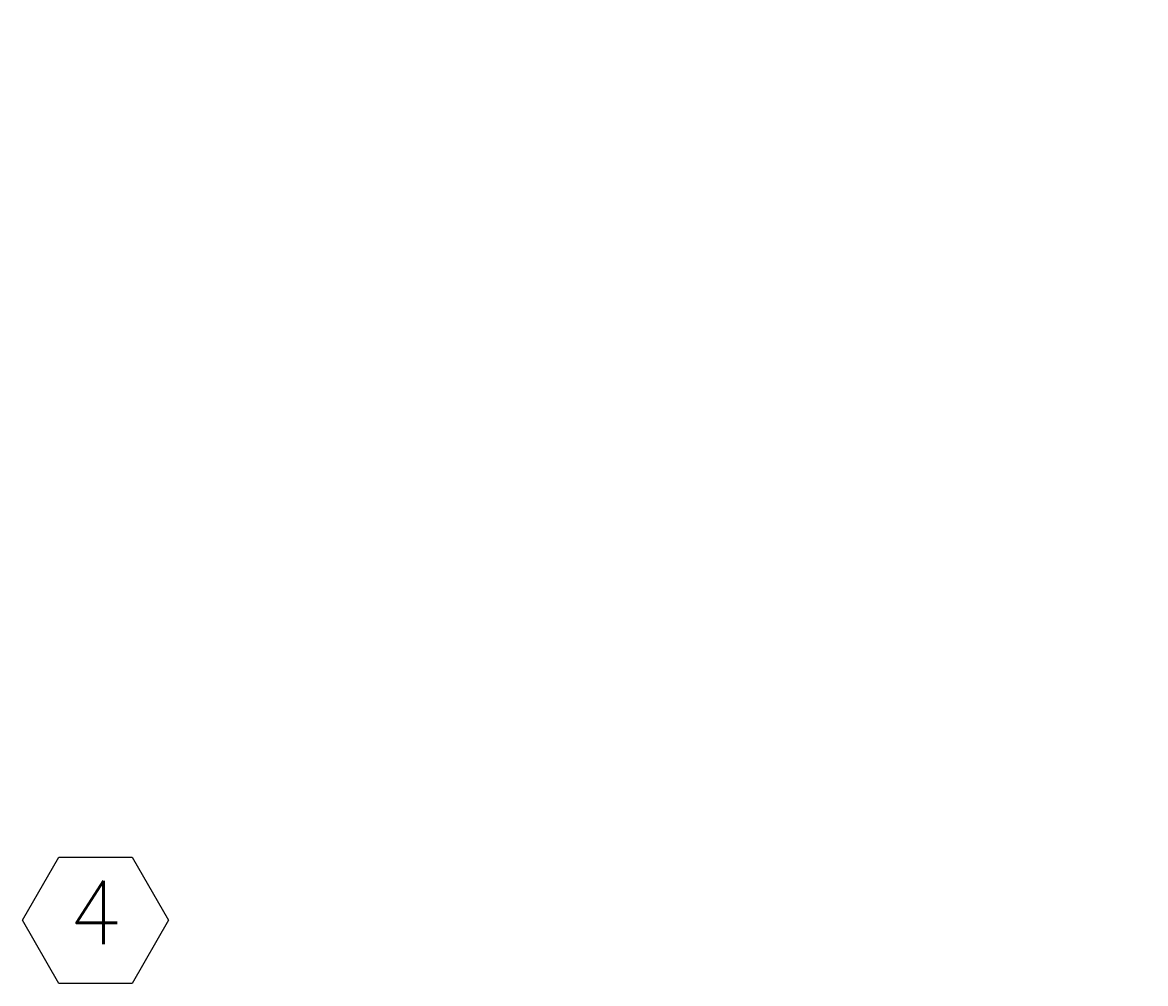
# Model space of a CAD drawing. Header units: inches. Extents: x -28650 to 25422, y -1833 to 3444.
# Tile 4 of 51: x -348 to -64, y -1363 to -1120. Entities that reach past the tile are written whole.
import ezdxf
from ezdxf import colors
from ezdxf.entities.mleader import LeaderData, LeaderLine
from ezdxf.enums import TextEntityAlignment as Align
from ezdxf.math import Vec2, Vec3

# ---------------------------------------------------------------- set-up
doc = ezdxf.new("R2010")
doc.units = ezdxf.units.IN
doc.header["$MEASUREMENT"] = 0
doc.layers.add('E-ANNO-KEYN', color=2, linetype='Continuous', lineweight=25)
doc.styles.add('Annotative', font='romans.shx', dxfattribs={"width": 0.8})
doc.styles.get("Standard").update_dxf_attribs({"font": 'romans.shx', "width": 0.8})

# ---------------------------------------------------------------- blocks, each defined once
blk = doc.blocks.new('_TagHexagon')
at = {"color": 0, "linetype": 'ByBlock', "transparency": 16777216}
blk.add_lwpolyline([(-0.1443, 0), (-0.0722, 0.125), (0.0722, 0.125), (0.1443, 0), (0.0722, -0.125), (-0.0722, -0.125)], close=True, dxfattribs=at)
at = {"transparency": 16777216}
blk.add_wipeout([(-0.071, 0.123), (0.071, 0.123), (0.1421, 0), (0.071, -0.123), (-0.071, -0.123), (-0.1421, 0)], dxfattribs=at)
at = {"color": 0, "transparency": 16777216, "style": 'Annotative'}
blk.add_attdef('TAGNUMBER', text='', height=0.125, dxfattribs=at).set_placement((0, -0.0469), align=Align.CENTER)

msp = doc.modelspace()

# ---------------------------------------------------------------- leaders
at = {"layer": 'E-ANNO-KEYN', "lineweight": -3}
ml = msp.add_multileader_block('Standard', dxfattribs=at)
ml.set_content('_TagHexagon', color=256, scale=128)
ml.set_attribute('TAGNUMBER', '4', width=0)
ml.set_leader_properties(color=1, linetype='ByLayer', lineweight=-1)
ml.build(insert=Vec2(0, 0))
ml.multileader.update_dxf_attribs({"text_right_attachment_type": 3, "dogleg_length": 0.36, "arrow_head_size": 16, "scale": 128})
ctx = ml.context
ctx.base_point, ctx.scale, ctx.char_height, ctx.arrow_head_size, ctx.landing_gap_size, ctx.plane_origin = Vec3(-347.73636, -1346.77544), 128, 0.18, 16, 0.09, Vec3(-348.76175, -1348.97974)
ctx.right_attachment = 3
notes = []
notes.append((ctx, [(0, (0, 0, 0), (0, 0), (1, 0), 1, [])]))
ctx.block.insert = Vec3(-329.26115, -1346.77544)
for ctx, leaders in notes:
    for number, flags, end, landing, length, lines in leaders:
        leader = LeaderData()
        leader.index, (leader.has_last_leader_line, leader.has_dogleg_vector, leader.attachment_direction) = number, flags
        leader.last_leader_point, leader.dogleg_vector, leader.dogleg_length = Vec3(end), Vec3(landing), length
        for number, points, colour, breaks in lines:
            line = LeaderLine()
            line.index, line.vertices, line.color, line.breaks = number, Vec3.list(points), colors.encode_raw_color(colour), breaks
            leader.lines.append(line)
        ctx.leaders.append(leader)

doc.saveas('drawing.dxf')
